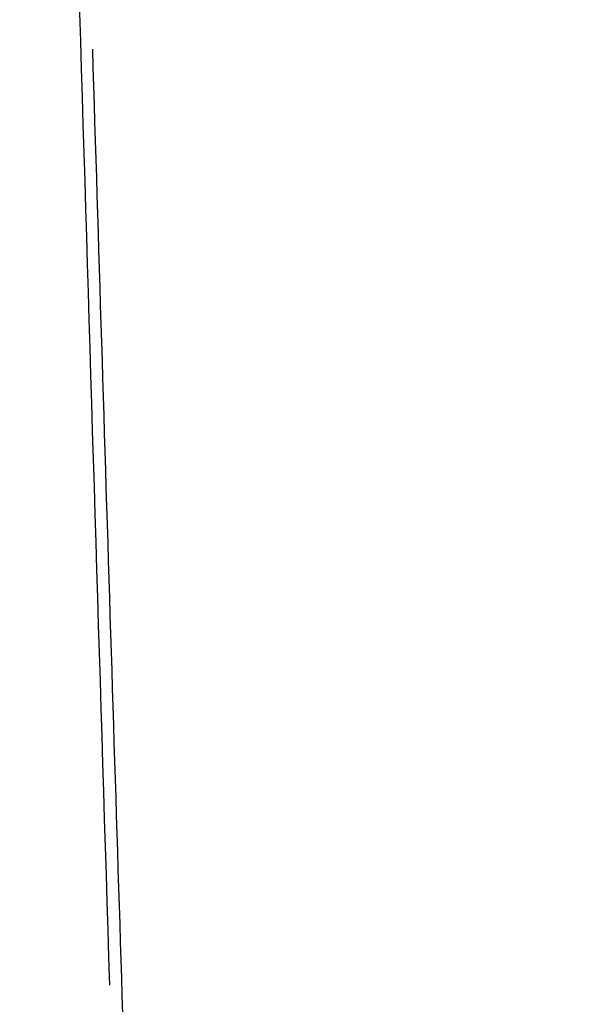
# Model space of a CAD drawing. Header units: millimetres. Extents: x -453 to 576, y -2105 to -925.
# Tile 123 of 256: x -428.1497 to -428.1378, y -1570.3355 to -1570.3149. Entities that reach past the tile are written whole.
import ezdxf

# ---------------------------------------------------------------- set-up
doc = ezdxf.new("R2010")
doc.units = ezdxf.units.MM
doc.layers.add('1', color=7, linetype='Continuous')
doc.layers.add('3', color=7, linetype='Continuous')

# ---------------------------------------------------------------- blocks, each defined once
blk = doc.blocks.new('Bloque 17')
at = {"layer": '3', "color": 253, "true_color": 0x98aaaf}
blk.add_open_spline([(291.652226, 57.17566, -169.084031), (291.675912, 57.175543, -169.083436), (302.612241, 57.121666, -168.808633), (324.422965, 57.013906, -168.259391), (358.123076, 56.84858, -167.405395), (393.611223, 56.675481, -166.49011), (430.351521, 56.497198, -165.508376), (466.023617, 56.323448, -164.505022), (498.532615, 56.163841, -163.540943), (527.355694, 56.021584, -162.648918), (552.889991, 55.895432, -161.834419), (575.770932, 55.78263, -161.089777), (596.63604, 55.680149, -160.402136), (616.121051, 55.584827, -159.75515), (628.721817, 55.523389, -159.334989), (634.897858, 55.493303, -159.128811)], degree=3, knots=[3.438757, 3.438757, 3.438757, 3.438757, 3.50984, 36.259629, 68.894659, 104.647009, 142.763325, 179.157966, 211.707886, 240.335145, 265.670644, 288.351946, 309.016645, 328.302366, 346.841648, 346.841648, 346.841648, 346.841648], dxfattribs=at)
for points, weights in [([(634.896702, 55.845413, -158.890204), (634.891076, 56.031942, -158.694483), (634.883346, 56.121396, -158.449911), (634.875027, 56.121373, -158.200691)], [1.01035111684, 1.03893586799, 1.12672350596, 1.27371403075]), ([(634.899795, 54.775262, -159.138666), (634.90642, 55.154798, -159.278547), (634.905802, 55.570519, -159.196514), (634.896344, 55.865077, -158.868954)], [1.27144628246, 1.0501131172, 0.964133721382, 1.01350809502])]:
    blk.add_rational_spline(points, weights, degree=3, dxfattribs=at)
blk = doc.blocks.new('ADMI22F8DEB74KCX_32_1_1_1_1_1_1')
at = {"layer": '3', "color": 253, "true_color": 0x98aaaf}
blk.add_blockref('Bloque 17', (0, 0), dxfattribs=at)

msp = doc.modelspace()

# ---------------------------------------------------------------- block references
at = {"layer": '1', "rotation": 180}
msp.add_blockref('ADMI22F8DEB74KCX_32_1_1_1_1_1_1', (206.748557, -1514.47006, 232.84631), dxfattribs=at)

doc.saveas('drawing.dxf')
